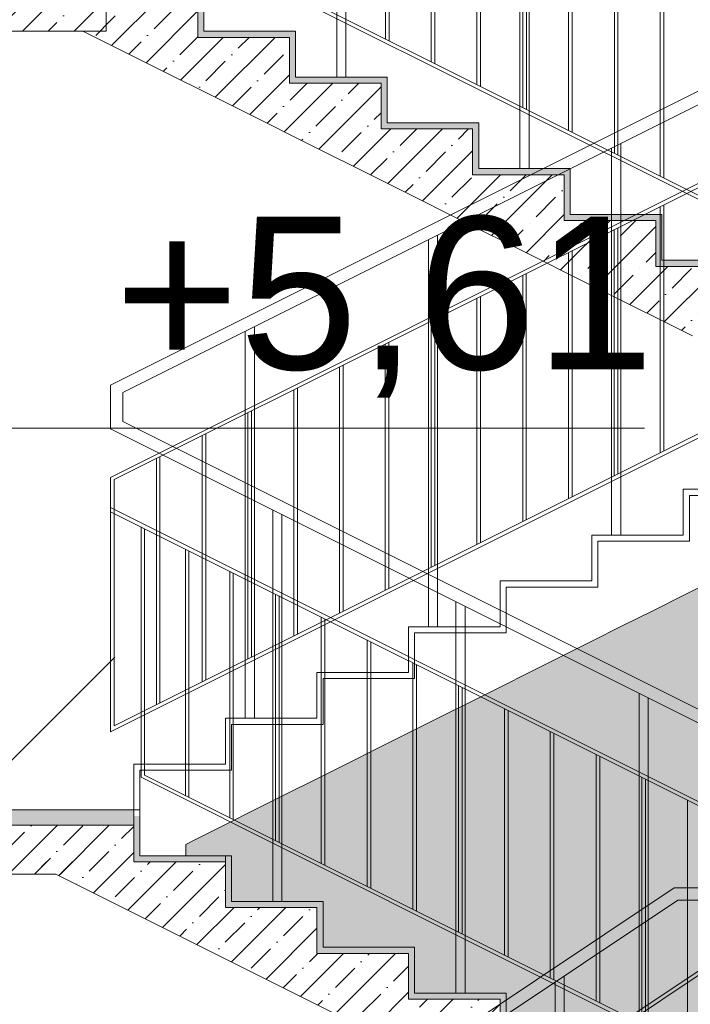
# Model space of a CAD drawing. Header units: millimetres. Extents: x -467606 to 1964440, y -17510 to 201584.
# Tile 42 of 43: x -441569 to -439372, y 4973 to 8197. Entities that reach past the tile are written whole.
import ezdxf

# ---------------------------------------------------------------- set-up
doc = ezdxf.new("R2010")
doc.units = ezdxf.units.MM
doc.header["$MEASUREMENT"] = 0
doc.set_wipeout_variables(frame=1)
doc.linetypes.add('Wipeout_Contour', pattern=[1000, 0, -1000])
for name, color, linetype, lineweight in [('0_Ном._пера__120', 7, 'Continuous', 0), ('АР-вертикальная связь - Лестница.АР_Ном._пера__1', 7, 'Continuous', 0), ('АР-вертикальная связь - Лестница.АР_Ном._пера__101', 252, 'Continuous', 0), ('АР-вертикальная связь - Лестница.АР_Ном._пера__120', 7, 'Continuous', 0), ('АР-вертикальная связь - Лестница.АР_Ном._пера__21', 7, 'Continuous', 5), ('АР-Стены_внутренние_пилоны.АР_Ном._пера__1', 7, 'Continuous', 0), ('АР-Чертеж-Размеры.АР_Ном._пера__1', 7, 'Continuous', 0)]:
    doc.layers.add(name, color=color, linetype=linetype, lineweight=lineweight)
doc.layers.add('АР-вертикальная связь - Лестница.АР', color=7, linetype='Continuous')
doc.layers.add('АР-Чертеж-Размеры.АР', color=7, linetype='Continuous')
doc.layers.add('АР-вертикальная связь - Лестница.АР_Ном._пера__102', color=7, linetype='Continuous', lineweight=5, true_color=0xcccccc)
doc.layers.add('АР-вертикальная связь - Лестница.АР_Ном._пера__180', color=7, linetype='Continuous', lineweight=5, true_color=0xd6cda7)
doc.styles.add('РЎР“Р•РќР•Р\xa0Р\x98Р\xa0_РЎРўР\x98Р›Р¬_1', font='arial.ttf')
pattern_1 = [(45, (0, 0), (-84.852814, 84.852814), []), (45, (-42.43, 42.43), (-84.852814, 84.852814), [90, -30, 0, -30])]

# ---------------------------------------------------------------- blocks, each defined once
blk = doc.blocks.new('Линейный Размер_60_3', base_point=(-441757.4, 5609.5))
at = {"layer": 'АР-Чертеж-Размеры.АР_Ном._пера__1', "color": 7, "linetype": 'Continuous', "lineweight": 0}
for p, q in [((-441757.4, 5609.5), (-441757.4, 6859.5)), ((-441757.4, 6859.5), (-439522.4, 6859.5)), ((-441757.4, 5609.5), (-442257.4, 6109.5)), ((-441257.4, 6109.5), (-441757.4, 5609.5)), ((-441757.4, 5609.5), (-442132.4, 5609.5)), ((-441757.4, 5609.5), (-441382.4, 5609.5))]:
    blk.add_line(p, q, dxfattribs=at)
at = {"layer": 'АР-Чертеж-Размеры.АР_Ном._пера__1', "color": 7, "lineweight": 0, "insert": (-441257.4, 6959.5), "char_height": 500, "attachment_point": 7, "style": 'РЎР“Р•РќР•Р\xa0Р\x98Р\xa0_РЎРўР\x98Р›Р¬_1'}
blk.add_mtext('\\A1;{\\pql;\\fArial|b0|i0|c204|p0;\\W1.000000;+5,61}', dxfattribs=at)

msp = doc.modelspace()

# ---------------------------------------------------------------- hatches: boundary and pattern name
at = {"layer": 'АР-вертикальная связь - Лестница.АР_Ном._пера__101', "linetype": 'Continuous', "lineweight": 0}
h = msp.add_hatch(dxfattribs=at)
h.set_pattern_fill('ЖЕЛЕЗОБЕТОН__PROJECT__0003', color=252, style=0, pattern_type=2)
h.set_pattern_definition(pattern_1)
h.paths.add_polyline_path([(-440984.883, 8289.52), (-441284.883, 8289.52), (-441284.883, 8160), (-441361.253, 8160), (-441164.883, 8061.815), (-441064.883, 8011.815), (-440964.883, 7961.815), (-440864.883, 7911.815), (-440764.883, 7861.815), (-440664.883, 7811.815), (-440564.883, 7761.815), (-440464.883, 7711.815), (-440364.883, 7661.815), (-440264.883, 7611.815), (-440164.883, 7561.815), (-440064.883, 7511.815), (-439964.883, 7461.815), (-439864.883, 7411.815), (-439764.883, 7361.815), (-439664.883, 7311.815), (-439564.883, 7261.815), (-439464.883, 7211.815), (-439364.883, 7161.815), (-439264.883, 7111.815), (-439164.883, 7061.815), (-439064.883, 7011.815), (-438964.883, 6961.815), (-438864.883, 6911.815), (-438764.883, 6861.815), (-438664.883, 6811.815), (-438620.293, 6789.52), (-438564.883, 6789.52), (-438564.883, 6939.52), (-438584.883, 6939.52), (-438584.883, 7089.52), (-438884.883, 7089.52), (-438884.883, 7239.52), (-439184.883, 7239.52), (-439184.883, 7389.52), (-439484.883, 7389.52), (-439484.883, 7539.52), (-439784.883, 7539.52), (-439784.883, 7689.52), (-440084.883, 7689.52), (-440084.883, 7839.52), (-440384.883, 7839.52), (-440384.883, 7989.52), (-440684.883, 7989.52), (-440684.883, 8139.52), (-440984.883, 8139.52)])
h = msp.add_hatch(dxfattribs=at)
h.set_pattern_fill('ЖЕЛЕЗОБЕТОН__PROJECT__0003', color=252, style=0, pattern_type=2)
h.set_pattern_definition(pattern_1)
h.paths.add_polyline_path([(-442844.953, 5559.52), (-442844.953, 5399.52), (-441194.895, 5399.52), (-441194.895, 5559.52)])
h = msp.add_hatch(dxfattribs=at)
h.set_pattern_fill('ЖЕЛЕЗОБЕТОН__PROJECT__0003', color=252, style=0, pattern_type=2)
h.set_pattern_definition(pattern_1)
h.paths.add_polyline_path([(-440894.902, 5439.52), (-441530.312, 5439.52), (-440774.902, 5061.815), (-440674.902, 5011.815), (-440574.902, 4961.815), (-440474.902, 4911.815), (-440374.902, 4861.815), (-440274.902, 4811.815), (-440174.902, 4761.815), (-440074.902, 4711.815), (-439974.902, 4661.815), (-439874.902, 4611.815), (-439774.902, 4561.815), (-439674.902, 4511.815), (-439574.902, 4461.815), (-439474.902, 4411.815), (-439374.902, 4361.815), (-439274.902, 4311.815), (-439174.902, 4261.815), (-439074.902, 4211.815), (-438974.902, 4161.815), (-438874.902, 4111.815), (-438774.902, 4061.815), (-438674.902, 4011.815), (-438574.902, 3961.815), (-438474.902, 3911.815), (-438374.902, 3861.815), (-438274.902, 3811.815), (-438251.272, 3800), (-435985.491, 3800), (-435985.491, 4010.106), (-438194.902, 4010.106), (-438194.902, 4089.52), (-438494.902, 4089.52), (-438494.902, 4239.52), (-438794.902, 4239.52), (-438794.902, 4389.52), (-439094.902, 4389.52), (-439094.902, 4539.52), (-439394.902, 4539.52), (-439394.902, 4689.52), (-439694.902, 4689.52), (-439694.902, 4839.52), (-439994.902, 4839.52), (-439994.902, 4989.52), (-440294.902, 4989.52), (-440294.902, 5139.52), (-440594.902, 5139.52), (-440594.902, 5289.52), (-440894.902, 5289.52)])
at = {"layer": 'АР-вертикальная связь - Лестница.АР_Ном._пера__102', "linetype": 'Continuous', "lineweight": 0, "true_color": 0x333333}
msp.add_hatch(color=250, dxfattribs=at).paths.add_polyline_path([(-438500.292, 6759.52), (-441024.902, 5496.815), (-441024.902, 5459.52), (-440874.902, 5459.52), (-440874.902, 5309.52), (-440574.835, 5309.52), (-440574.902, 5159.52), (-440274.902, 5159.998), (-440274.902, 5009.998), (-439974.902, 5009.998), (-439974.902, 4859.998), (-439674.902, 4859.998), (-439674.902, 4709.998), (-439374.902, 4709.997), (-439374.902, 4559.998), (-439074.902, 4559.998), (-439074.902, 4409.998), (-438774.902, 4409.998), (-438774.902, 4259.998), (-438474.902, 4259.998), (-438474.902, 4109.998), (-438174.902, 4109.998), (-438174.902, 3959.52), (-437094.965, 3959.52), (-437094.965, 4109.998), (-437094.965, 6759.52)])
at = {"layer": 'АР-вертикальная связь - Лестница.АР_Ном._пера__180', "linetype": 'Continuous', "lineweight": 0, "true_color": 0x353329}
for points in [[(-440964.883, 8289.52), (-440984.883, 8289.52), (-440984.883, 8159.52), (-440964.883, 8159.52)], [(-440664.883, 8139.52), (-440664.883, 8159.52), (-440984.883, 8159.52), (-440984.883, 8139.52)], [(-440664.883, 8139.52), (-440684.883, 8139.52), (-440684.883, 8009.52), (-440664.883, 8009.52)], [(-440364.883, 7989.52), (-440364.883, 8009.52), (-440684.883, 8009.52), (-440684.883, 7989.52)], [(-440364.883, 7989.52), (-440384.883, 7989.52), (-440384.883, 7859.52), (-440364.883, 7859.52)], [(-440064.883, 7839.52), (-440064.883, 7859.52), (-440384.883, 7859.52), (-440384.883, 7839.52)], [(-440064.883, 7839.52), (-440084.883, 7839.52), (-440084.883, 7709.52), (-440064.883, 7709.52)], [(-439764.883, 7689.52), (-439764.883, 7709.52), (-440084.883, 7709.52), (-440084.883, 7689.52)], [(-439764.883, 7689.52), (-439784.883, 7689.52), (-439784.883, 7559.52), (-439764.883, 7559.52)], [(-439464.883, 7539.52), (-439464.883, 7559.52), (-439784.883, 7559.52), (-439784.883, 7539.52)], [(-439464.883, 7539.52), (-439484.883, 7539.52), (-439484.883, 7409.52), (-439464.883, 7409.52)], [(-439164.883, 7389.52), (-439164.883, 7409.52), (-439484.883, 7409.52), (-439484.883, 7389.52)], [(-441174.902, 5589.52), (-441194.902, 5589.52), (-441194.902, 5459.52), (-441174.902, 5459.52)], [(-440874.902, 5439.52), (-440874.902, 5459.52), (-441194.902, 5459.52), (-441194.902, 5439.52)], [(-440874.902, 5459.52), (-440894.902, 5459.52), (-440894.902, 5309.52), (-440874.902, 5309.52)], [(-440874.902, 5439.52), (-440894.902, 5439.52), (-440894.902, 5309.52), (-440874.902, 5309.52)], [(-440574.902, 5289.52), (-440574.902, 5309.52), (-440894.902, 5309.52), (-440894.902, 5289.52)], [(-440574.902, 5289.52), (-440594.902, 5289.52), (-440594.902, 5159.52), (-440574.902, 5159.52)], [(-440274.902, 5139.52), (-440274.902, 5159.52), (-440594.902, 5159.52), (-440594.902, 5139.52)], [(-440274.902, 5139.52), (-440294.902, 5139.52), (-440294.902, 5009.52), (-440274.902, 5009.52)], [(-439974.902, 4989.52), (-439974.902, 5009.52), (-440294.902, 5009.52), (-440294.902, 4989.52)], [(-439974.902, 4989.52), (-439994.902, 4989.52), (-439994.902, 4859.52), (-439974.902, 4859.52)]]:
    msp.add_hatch(color=250, dxfattribs=at).paths.add_polyline_path(points)
at = {"layer": 'АР-Стены_внутренние_пилоны.АР_Ном._пера__1', "linetype": 'Continuous', "lineweight": 0}
h = msp.add_hatch(dxfattribs=at)
h.set_pattern_fill('ЖЕЛЕЗОБЕТОН__PROJECT__0003', style=0, pattern_type=2)
h.set_pattern_definition(pattern_1)
h.paths.add_polyline_path([(-449755.323, 8360), (-449755.323, 8160), (-441284.883, 8160), (-441284.883, 8360)])

# ---------------------------------------------------------------- linework, layer by layer
at = {"layer": '0_Ном._пера__120', "color": 7, "linetype": 'Continuous', "lineweight": 0}
for p, q in [((-438576.733, 7237.52), (-441258.883, 8578.595)), ((-438576.733, 7224.104), (-441270.733, 8571.104)), ((-441270.883, 7000.881), (-438609.529, 8331.558)), ((-441230.883, 6976.16), (-438564.883, 8309.16)), ((-441270.883, 6698.52), (-438576.733, 8045.595)), ((-441259.034, 6691.029), (-438576.733, 8032.179)), ((-441270.883, 7000.881), (-441270.883, 6857.226)), ((-441230.883, 6976.16), (-441230.883, 6881.947)), ((-441155.55, 4200), (-439424.616, 5353.956)), ((-438264.344, 5353.956), (-439424.616, 5353.956)), ((-441121.323, 4174.744), (-439412.505, 5313.956)), ((-438174.902, 5313.956), (-439412.505, 5313.956)), ((-441155.55, 3875.5), (-439342.866, 5083.956)), ((-441143.7, 3868.978), (-439339.205, 5071.975))]:
    msp.add_line(p, q, dxfattribs=at)
for points in [[(-440529.733, 9291.659), (-440529.733, 8009.52)], [(-440499.733, 9276.659), (-440499.733, 8009.52)], [(-439929.735, 8991.66), (-439929.735, 7709.52)], [(-439899.735, 8976.66), (-439899.735, 7709.52)], [(-440370.582, 8134.445), (-440370.582, 8941.029)], [(-440358.733, 8128.52), (-440358.733, 8935.104)], [(-440220.582, 8059.445), (-440220.582, 8866.029)], [(-440208.733, 8053.52), (-440208.733, 8860.104)], [(-440070.582, 7984.445), (-440070.582, 8791.029)], [(-440058.733, 7978.52), (-440058.733, 8785.104)], [(-439920.733, 7909.52), (-439920.733, 8716.101)], [(-439908.883, 7903.595), (-439908.883, 8710.179)], [(-439770.582, 7834.445), (-439770.582, 8641.029)], [(-439758.733, 7828.52), (-439758.733, 8635.104)], [(-439620.582, 7759.445), (-439620.582, 8566.029)], [(-439608.733, 7753.52), (-439608.733, 8560.104)], [(-439470.582, 7684.445), (-439470.582, 8491.029)], [(-439458.733, 7678.52), (-439458.733, 8485.104)], [(-439470.883, 6778.52), (-439470.883, 7585.104)], [(-439459.034, 6784.445), (-439459.034, 7591.029)], [(-439608.883, 6709.52), (-439608.883, 7516.101)], [(-439620.733, 6703.595), (-439620.733, 7510.179)], [(-439770.883, 6628.52), (-439770.883, 7435.104)], [(-439759.034, 6634.445), (-439759.034, 7441.029)], [(-439920.883, 6553.52), (-439920.883, 7360.104)], [(-439909.034, 6559.445), (-439909.034, 7366.029)], [(-440059.034, 6484.445), (-440059.034, 7291.029)], [(-440070.883, 6478.52), (-440070.883, 7285.104)], [(-440220.733, 6403.595), (-440220.733, 7210.179)], [(-440208.883, 6409.52), (-440208.883, 7216.101)], [(-440370.883, 6328.52), (-440370.883, 7135.104)], [(-440359.034, 6334.445), (-440359.034, 7141.029)], [(-440509.034, 6259.445), (-440509.034, 7066.029)], [(-440520.883, 6253.52), (-440520.883, 7060.104)], [(-440670.883, 6178.52), (-440670.883, 6985.104)], [(-440659.034, 6184.445), (-440659.034, 6991.029)], [(-440820.733, 6103.595), (-440820.733, 6910.179)], [(-440808.883, 6109.52), (-440808.883, 6916.101)], [(-440959.034, 6034.445), (-440959.034, 6841.029)], [(-440970.883, 6028.52), (-440970.883, 6835.104)], [(-441120.883, 5953.52), (-441120.883, 6760.104)], [(-441109.034, 5959.445), (-441109.034, 6766.029)], [(-441270.883, 5865.104), (-441270.883, 6698.52)], [(-441259.034, 5884.445), (-441259.034, 6691.029)], [(-440130.751, 5209.52), (-440130.751, 6016.101)], [(-440118.902, 5203.595), (-440118.902, 6010.179)], [(-439539.753, 5991.66), (-439539.753, 4709.52)], [(-439509.753, 5976.66), (-439509.753, 4709.52)], [(-439980.601, 5134.445), (-439980.601, 5941.029)], [(-439968.751, 5128.52), (-439968.751, 5935.104)], [(-439830.601, 5059.445), (-439830.601, 5866.029)], [(-439818.751, 5053.52), (-439818.751, 5860.104)], [(-439680.601, 4984.445), (-439680.601, 5791.029)], [(-439668.751, 4978.52), (-439668.751, 5785.104)], [(-439530.751, 4909.52), (-439530.751, 5716.101)], [(-439518.902, 4903.595), (-439518.902, 5710.179)], [(-439380.601, 4834.445), (-439380.601, 5641.029)], [(-439784.55, 5065.926), (-439784.55, 3800)], [(-439814.55, 5045.926), (-439814.55, 3800)]]:
    msp.add_lwpolyline(points, dxfattribs=at)
at = {"layer": 'АР-вертикальная связь - Лестница.АР_Ном._пера__1', "color": 7, "linetype": 'Continuous', "lineweight": 0}
for p, q in [((-439294.902, 6361.815), (-439394.902, 6311.815)), ((-439394.902, 6311.815), (-439494.902, 6261.815)), ((-439494.902, 6261.815), (-439594.902, 6211.815)), ((-439594.902, 6211.815), (-439694.902, 6161.815)), ((-439694.902, 6161.815), (-439794.902, 6111.815)), ((-439794.902, 6111.815), (-439894.902, 6061.815)), ((-439894.902, 6061.815), (-439994.902, 6011.815)), ((-439994.902, 6011.815), (-440094.902, 5961.815)), ((-440094.902, 5961.815), (-440194.902, 5911.815)), ((-440194.902, 5911.815), (-440294.902, 5861.815)), ((-440294.902, 5861.815), (-440394.902, 5811.815)), ((-440394.902, 5811.815), (-440494.902, 5761.815)), ((-440494.902, 5761.815), (-440594.902, 5711.815)), ((-440594.902, 5711.815), (-440694.902, 5661.815)), ((-440694.902, 5661.815), (-440794.902, 5611.815)), ((-440794.902, 5611.815), (-440894.902, 5561.815)), ((-440894.902, 5561.815), (-440994.902, 5511.815)), ((-440994.902, 5511.815), (-441024.902, 5496.815)), ((-441024.902, 5459.52), (-441024.902, 5496.815)), ((-441450.312, 5399.52), (-442844.953, 5399.52))]:
    msp.add_line(p, q, dxfattribs=at)
at = {"layer": 'АР-вертикальная связь - Лестница.АР_Ном._пера__120', "color": 7, "linetype": 'Continuous', "lineweight": 0}
for p, q in [((-440964.883, 8289.52), (-440964.883, 8159.52)), ((-440664.883, 8159.52), (-440964.883, 8159.52)), ((-440664.883, 8159.52), (-440664.883, 8139.52)), ((-440664.883, 8139.52), (-440664.883, 8009.52)), ((-440364.883, 8009.52), (-440664.883, 8009.52)), ((-440364.883, 8009.52), (-440364.883, 7989.52)), ((-440364.883, 7989.52), (-440364.883, 7859.52)), ((-440064.883, 7859.52), (-440364.883, 7859.52)), ((-440064.883, 7859.52), (-440064.883, 7839.52)), ((-440064.883, 7839.52), (-440064.883, 7709.52)), ((-439764.883, 7709.52), (-440064.883, 7709.52)), ((-439764.883, 7709.52), (-439764.883, 7689.52)), ((-439764.883, 7689.52), (-439764.883, 7559.52)), ((-439464.883, 7559.52), (-439764.883, 7559.52)), ((-439464.883, 7559.52), (-439464.883, 7539.52)), ((-439464.883, 7539.52), (-439464.883, 7409.52)), ((-439164.883, 7409.52), (-439464.883, 7409.52)), ((-441174.902, 5589.52), (-441174.902, 5459.52)), ((-440874.902, 5459.52), (-441174.902, 5459.52)), ((-440894.902, 5459.52), (-440894.902, 5359.52)), ((-440874.902, 5459.52), (-440894.902, 5459.52)), ((-440874.902, 5459.52), (-440874.902, 5309.52)), ((-440874.902, 5459.52), (-440874.902, 5439.52)), ((-440874.902, 5439.52), (-440874.902, 5309.52)), ((-440574.902, 5309.52), (-440874.902, 5309.52)), ((-440574.902, 5309.52), (-440574.902, 5289.52)), ((-440574.902, 5289.52), (-440574.902, 5159.52)), ((-440274.902, 5159.52), (-440574.902, 5159.52)), ((-440274.902, 5159.52), (-440274.902, 5139.52)), ((-440274.902, 5139.52), (-440274.902, 5009.52)), ((-439974.902, 5009.52), (-440274.902, 5009.52)), ((-439974.902, 5009.52), (-439974.902, 4989.52)), ((-439974.902, 4989.52), (-439974.902, 4859.52))]:
    msp.add_line(p, q, dxfattribs=at)
at = {"layer": 'АР-вертикальная связь - Лестница.АР_Ном._пера__21', "color": 7, "linetype": 'Continuous', "lineweight": 5}
for p, q in [((-440684.883, 8139.52), (-440984.883, 8139.52)), ((-440384.883, 7989.52), (-440684.883, 7989.52)), ((-440084.883, 7839.52), (-440384.883, 7839.52)), ((-439784.883, 7689.52), (-440084.883, 7689.52)), ((-439484.883, 7539.52), (-439784.883, 7539.52)), ((-439184.883, 7389.52), (-439484.883, 7389.52)), ((-440894.902, 5439.52), (-441194.902, 5439.52)), ((-440594.902, 5289.52), (-440894.902, 5289.52)), ((-440294.902, 5139.52), (-440594.902, 5139.52)), ((-439994.902, 4989.52), (-440294.902, 4989.52))]:
    msp.add_line(p, q, dxfattribs=at)
at = {"layer": 'АР-вертикальная связь - Лестница.АР_Ном._пера__21', "color": 7, "linetype": 'Continuous', "lineweight": 5, "flags": 128}
for points in [[(-440984.883, 8289.52), (-440984.883, 8159.52), (-440984.883, 8139.52)], [(-441361.253, 8160), (-441164.883, 8061.815), (-441064.883, 8011.815), (-440964.883, 7961.815), (-440864.883, 7911.815), (-440764.883, 7861.815), (-440664.883, 7811.815), (-440564.883, 7761.815), (-440464.883, 7711.815), (-440364.883, 7661.815), (-440264.883, 7611.815), (-440164.883, 7561.815), (-440064.883, 7511.815), (-439964.883, 7461.815), (-439864.883, 7411.815), (-439764.883, 7361.815), (-439664.883, 7311.815), (-439564.883, 7261.815), (-439464.883, 7211.815), (-439364.883, 7161.815)], [(-440684.883, 8139.52), (-440684.883, 8009.52), (-440684.883, 7989.52)], [(-440384.883, 7989.52), (-440384.883, 7859.52), (-440384.883, 7839.52)], [(-440084.883, 7839.52), (-440084.883, 7709.52), (-440084.883, 7689.52)], [(-439784.883, 7689.52), (-439784.883, 7559.52), (-439784.883, 7539.52)], [(-439484.883, 7539.52), (-439484.883, 7409.52), (-439484.883, 7389.52)], [(-441194.895, 5559.52), (-443014.953, 5559.52)], [(-441194.895, 5559.52), (-441194.902, 5459.52), (-441194.902, 5439.52)], [(-440894.902, 5439.52), (-440894.902, 5309.52), (-440894.902, 5289.52)], [(-442844.953, 5399.52), (-441450.312, 5399.52), (-440774.902, 5061.815), (-440674.902, 5011.815), (-440574.902, 4961.815), (-440474.902, 4911.815), (-440374.902, 4861.815), (-440274.902, 4811.815), (-440174.902, 4761.815), (-440074.902, 4711.815), (-439974.902, 4661.815), (-439874.902, 4611.815), (-439774.902, 4561.815), (-439674.902, 4511.815), (-439574.902, 4461.815), (-439474.902, 4411.815), (-439374.902, 4361.815), (-439274.902, 4311.815)], [(-440894.902, 5359.52), (-440894.902, 5309.52), (-440894.902, 5289.52)], [(-440594.902, 5289.52), (-440594.902, 5159.52), (-440594.902, 5139.52)], [(-440294.902, 5139.52), (-440294.902, 5009.52), (-440294.902, 4989.52)], [(-439994.902, 4989.52), (-439994.902, 4859.52), (-439994.902, 4839.52)]]:
    msp.add_lwpolyline(points, dxfattribs=at)
at = {"layer": 'АР-Стены_внутренние_пилоны.АР_Ном._пера__1', "color": 7, "linetype": 'Continuous', "lineweight": 0, "flags": 128}
msp.add_lwpolyline([(-449755.323, 8360), (-449755.323, 8160), (-441284.883, 8160), (-441284.883, 8360)], close=True, dxfattribs=at)

# ---------------------------------------------------------------- wipeouts: each hides what was drawn before it
at = {"color": 254, "linetype": 'Wipeout_Contour', "lineweight": 0, "ltscale": 1764885.590834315}
msp.add_wipeout([(-441194.902, 5739.52), (-441194.902, 5609.52), (-441174.902, 5609.52), (-441174.902, 5739.52)], dxfattribs=at).dxf.layer = 'АР-вертикальная связь - Лестница.АР'

# ---------------------------------------------------------------- next in the draw order: hatches: boundary and pattern name
at = {"layer": 'АР-вертикальная связь - Лестница.АР_Ном._пера__180', "linetype": 'Continuous', "lineweight": 0, "true_color": 0x353329}
msp.add_hatch(color=250, dxfattribs=at).paths.add_polyline_path([(-441194.895, 5609.52), (-443014.953, 5609.52), (-443014.953, 5559.52), (-441194.895, 5559.52)])

# ---------------------------------------------------------------- next in the draw order: linework, layer by layer
at = {"layer": '0_Ном._пера__120', "color": 7, "linetype": 'Continuous', "lineweight": 0}
msp.add_line((-438318.902, 4290.179), (-441171.208, 5716.332), dxfattribs=at)
at = {"layer": 'АР-вертикальная связь - Лестница.АР_Ном._пера__1', "color": 7, "linetype": 'Continuous', "lineweight": 0, "flags": 128}
msp.add_lwpolyline([(-441194.895, 5609.52), (-443014.953, 5609.52), (-443014.953, 5559.52), (-441194.895, 5559.52)], close=True, dxfattribs=at)
at = {"layer": 'АР-вертикальная связь - Лестница.АР_Ном._пера__120', "color": 7, "linetype": 'Continuous', "lineweight": 0}
for q in [(-441474.902, 5609.52), (-441194.898, 5609.52), (-441174.902, 5589.52)]:
    msp.add_line((-441174.902, 5609.52), q, dxfattribs=at)

# ---------------------------------------------------------------- next in the draw order: wipeouts: each hides what was drawn before it
at = {"color": 254, "linetype": 'Wipeout_Contour', "lineweight": 0, "ltscale": 1764289.506914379}
msp.add_wipeout([(-441194.902, 5739.52), (-440874.902, 5739.52), (-440874.902, 5759.52), (-441194.902, 5759.52)], dxfattribs=at).dxf.layer = 'АР-вертикальная связь - Лестница.АР'

# ---------------------------------------------------------------- next in the draw order: linework, layer by layer
at = {"layer": '0_Ном._пера__120', "color": 7, "linetype": 'Continuous', "lineweight": 0}
msp.add_line((-438330.751, 4309.52), (-441159.358, 5723.824), dxfattribs=at)
for points in [[(-441171.208, 5716.332), (-441171.208, 6536.332)], [(-441159.358, 5723.824), (-441159.358, 6530.407)], [(-441025.98, 5657.134), (-441025.98, 6463.718)], [(-441014.13, 5651.21), (-441014.13, 6457.793)]]:
    msp.add_lwpolyline(points, dxfattribs=at)
at = {"layer": 'АР-вертикальная связь - Лестница.АР_Ном._пера__1', "color": 7, "linetype": 'Continuous', "lineweight": 0}
for q in [(-440874.902, 5739.52), (-441174.902, 5609.52)]:
    msp.add_line((-441174.902, 5739.52), q, dxfattribs=at)
at = {"layer": 'АР-вертикальная связь - Лестница.АР_Ном._пера__120', "color": 7, "linetype": 'Continuous', "lineweight": 0}
for p, q in [((-441194.902, 5739.52), (-441194.902, 5759.52)), ((-441194.898, 5609.52), (-441194.902, 5739.52)), ((-441174.902, 5739.52), (-440874.902, 5739.52))]:
    msp.add_line(p, q, dxfattribs=at)

# ---------------------------------------------------------------- next in the draw order: wipeouts: each hides what was drawn before it
at = {"color": 254, "linetype": 'Wipeout_Contour', "lineweight": 0, "ltscale": 1763693.514014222}
msp.add_wipeout([(-440894.902, 5889.52), (-440894.902, 5759.52), (-440874.902, 5759.52), (-440874.902, 5889.52)], dxfattribs=at).dxf.layer = 'АР-вертикальная связь - Лестница.АР'

# ---------------------------------------------------------------- next in the draw order: linework, layer by layer
at = {"layer": 'АР-вертикальная связь - Лестница.АР_Ном._пера__120', "color": 7, "linetype": 'Continuous', "lineweight": 0}
msp.add_line((-441194.902, 5759.52), (-440894.902, 5759.52), dxfattribs=at)

# ---------------------------------------------------------------- next in the draw order: wipeouts: each hides what was drawn before it
at = {"color": 254, "linetype": 'Wipeout_Contour', "lineweight": 0, "ltscale": 1763097.537530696}
msp.add_wipeout([(-440894.902, 5889.52), (-440574.902, 5889.52), (-440574.902, 5909.52), (-440894.902, 5909.52)], dxfattribs=at).dxf.layer = 'АР-вертикальная связь - Лестница.АР'

# ---------------------------------------------------------------- next in the draw order: linework, layer by layer
at = {"layer": '0_Ном._пера__120', "color": 7, "linetype": 'Continuous', "lineweight": 0}
for points in [[(-440799.885, 7191.658), (-440799.885, 5909.52)], [(-440829.885, 7176.658), (-440829.885, 5909.52)], [(-440739.751, 6591.659), (-440739.751, 5309.52)], [(-440709.751, 6576.659), (-440709.751, 5309.52)], [(-440880.751, 5584.52), (-440880.751, 6391.104)], [(-440868.902, 5578.595), (-440868.902, 6385.179)], [(-440730.751, 5509.52), (-440730.751, 6316.101)], [(-440718.902, 5503.595), (-440718.902, 6310.179)]]:
    msp.add_lwpolyline(points, dxfattribs=at)
at = {"layer": 'АР-вертикальная связь - Лестница.АР_Ном._пера__1', "color": 7, "linetype": 'Continuous', "lineweight": 0}
for q in [(-440574.902, 5889.52), (-440874.902, 5739.52)]:
    msp.add_line((-440874.902, 5889.52), q, dxfattribs=at)
at = {"layer": 'АР-вертикальная связь - Лестница.АР_Ном._пера__120', "color": 7, "linetype": 'Continuous', "lineweight": 0}
for p, q in [((-440894.902, 5889.52), (-440894.902, 5909.52)), ((-440894.902, 5759.52), (-440894.902, 5889.52))]:
    msp.add_line(p, q, dxfattribs=at)

# ---------------------------------------------------------------- next in the draw order: wipeouts: each hides what was drawn before it
at = {"color": 254, "linetype": 'Wipeout_Contour', "lineweight": 0, "ltscale": 1762501.652202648}
msp.add_wipeout([(-440594.902, 6039.52), (-440594.902, 5909.52), (-440574.902, 5909.52), (-440574.902, 6039.52)], dxfattribs=at).dxf.layer = 'АР-вертикальная связь - Лестница.АР'

# ---------------------------------------------------------------- next in the draw order: linework, layer by layer
at = {"layer": 'АР-вертикальная связь - Лестница.АР_Ном._пера__120', "color": 7, "linetype": 'Continuous', "lineweight": 0}
msp.add_line((-440894.902, 5909.52), (-440594.902, 5909.52), dxfattribs=at)

# ---------------------------------------------------------------- next in the draw order: wipeouts: each hides what was drawn before it
at = {"color": 254, "linetype": 'Wipeout_Contour', "lineweight": 0, "ltscale": 1761905.783377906}
msp.add_wipeout([(-440594.902, 6039.52), (-440274.902, 6039.52), (-440274.902, 6059.52), (-440594.902, 6059.52)], dxfattribs=at).dxf.layer = 'АР-вертикальная связь - Лестница.АР'

# ---------------------------------------------------------------- next in the draw order: linework, layer by layer
at = {"layer": '0_Ном._пера__120', "color": 7, "linetype": 'Continuous', "lineweight": 0}
for points in [[(-440580.601, 5434.445), (-440580.601, 6241.029)], [(-440568.751, 5428.52), (-440568.751, 6235.104)], [(-440430.601, 5359.445), (-440430.601, 6166.029)], [(-440418.751, 5353.52), (-440418.751, 6160.104)]]:
    msp.add_lwpolyline(points, dxfattribs=at)
at = {"layer": 'АР-вертикальная связь - Лестница.АР_Ном._пера__1', "color": 7, "linetype": 'Continuous', "lineweight": 0}
for q in [(-440274.902, 6039.52), (-440574.902, 5889.52)]:
    msp.add_line((-440574.902, 6039.52), q, dxfattribs=at)
at = {"layer": 'АР-вертикальная связь - Лестница.АР_Ном._пера__120', "color": 7, "linetype": 'Continuous', "lineweight": 0}
for p, q in [((-440594.902, 6039.52), (-440594.902, 6059.52)), ((-440594.902, 5909.52), (-440594.902, 6039.52)), ((-440574.902, 6039.52), (-440274.902, 6039.52))]:
    msp.add_line(p, q, dxfattribs=at)

# ---------------------------------------------------------------- next in the draw order: wipeouts: each hides what was drawn before it
at = {"color": 254, "linetype": 'Wipeout_Contour', "lineweight": 0, "ltscale": 1761310.005864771}
msp.add_wipeout([(-440294.902, 6059.52), (-440274.902, 6059.52), (-440274.902, 6189.52), (-440294.902, 6189.52)], dxfattribs=at).dxf.layer = 'АР-вертикальная связь - Лестница.АР'

# ---------------------------------------------------------------- next in the draw order: linework, layer by layer
at = {"layer": '0_Ном._пера__120', "color": 7, "linetype": 'Continuous', "lineweight": 0}
for points in [[(-440280.601, 5284.445), (-440280.601, 6091.029)], [(-440268.751, 5278.52), (-440268.751, 6085.104)]]:
    msp.add_lwpolyline(points, dxfattribs=at)
at = {"layer": 'АР-вертикальная связь - Лестница.АР_Ном._пера__120', "color": 7, "linetype": 'Continuous', "lineweight": 0}
msp.add_line((-440594.902, 6059.52), (-440294.902, 6059.52), dxfattribs=at)

# ---------------------------------------------------------------- next in the draw order: wipeouts: each hides what was drawn before it
at = {"color": 254, "linetype": 'Wipeout_Contour', "lineweight": 0, "ltscale": 1760714.244886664}
msp.add_wipeout([(-440294.902, 6209.52), (-440294.902, 6189.52), (-439974.902, 6189.52), (-439974.902, 6209.52)], dxfattribs=at).dxf.layer = 'АР-вертикальная связь - Лестница.АР'

# ---------------------------------------------------------------- next in the draw order: linework, layer by layer
at = {"layer": '0_Ном._пера__120', "color": 7, "linetype": 'Continuous', "lineweight": 0}
for points in [[(-440199.881, 7491.66), (-440199.881, 6209.52)], [(-440229.881, 7476.66), (-440229.881, 6209.52)], [(-440139.751, 6291.659), (-440139.751, 5009.52)], [(-440109.751, 6276.659), (-440109.751, 5009.52)]]:
    msp.add_lwpolyline(points, dxfattribs=at)
at = {"layer": 'АР-вертикальная связь - Лестница.АР_Ном._пера__1', "color": 7, "linetype": 'Continuous', "lineweight": 0}
for q in [(-439974.902, 6189.52), (-440274.902, 6039.52)]:
    msp.add_line((-440274.902, 6189.52), q, dxfattribs=at)
at = {"layer": 'АР-вертикальная связь - Лестница.АР_Ном._пера__120', "color": 7, "linetype": 'Continuous', "lineweight": 0}
for p, q in [((-440294.902, 6189.52), (-440294.902, 6209.52)), ((-440294.902, 6059.52), (-440294.902, 6189.52)), ((-440274.902, 6189.52), (-439974.902, 6189.52))]:
    msp.add_line(p, q, dxfattribs=at)

# ---------------------------------------------------------------- next in the draw order: wipeouts: each hides what was drawn before it
at = {"color": 254, "linetype": 'Wipeout_Contour', "lineweight": 0, "ltscale": 1760118.57535209}
msp.add_wipeout([(-439994.902, 6339.52), (-439994.902, 6209.52), (-439974.902, 6209.52), (-439974.902, 6339.52)], dxfattribs=at).dxf.layer = 'АР-вертикальная связь - Лестница.АР'

# ---------------------------------------------------------------- next in the draw order: linework, layer by layer
at = {"layer": 'АР-вертикальная связь - Лестница.АР_Ном._пера__120', "color": 7, "linetype": 'Continuous', "lineweight": 0}
msp.add_line((-440294.902, 6209.52), (-439994.902, 6209.52), dxfattribs=at)

# ---------------------------------------------------------------- next in the draw order: wipeouts: each hides what was drawn before it
at = {"color": 254, "linetype": 'Wipeout_Contour', "lineweight": 0, "ltscale": 1759522.922497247}
msp.add_wipeout([(-439994.902, 6359.52), (-439994.902, 6339.52), (-439674.902, 6339.52), (-439674.902, 6359.52)], dxfattribs=at).dxf.layer = 'АР-вертикальная связь - Лестница.АР'

# ---------------------------------------------------------------- next in the draw order: linework, layer by layer
at = {"layer": 'АР-вертикальная связь - Лестница.АР_Ном._пера__1', "color": 7, "linetype": 'Continuous', "lineweight": 0}
for q in [(-439674.902, 6339.52), (-439974.902, 6189.52)]:
    msp.add_line((-439974.902, 6339.52), q, dxfattribs=at)
at = {"layer": 'АР-вертикальная связь - Лестница.АР_Ном._пера__120', "color": 7, "linetype": 'Continuous', "lineweight": 0}
for p, q in [((-439994.902, 6339.52), (-439994.902, 6359.52)), ((-439994.902, 6209.52), (-439994.902, 6339.52)), ((-439974.902, 6339.52), (-439674.902, 6339.52))]:
    msp.add_line(p, q, dxfattribs=at)

# ---------------------------------------------------------------- next in the draw order: wipeouts: each hides what was drawn before it
at = {"color": 254, "linetype": 'Wipeout_Contour', "lineweight": 0, "ltscale": 1758927.361218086}
msp.add_wipeout([(-439694.902, 6359.52), (-439674.902, 6359.52), (-439674.902, 6489.52), (-439694.902, 6489.52)], dxfattribs=at).dxf.layer = 'АР-вертикальная связь - Лестница.АР'

# ---------------------------------------------------------------- next in the draw order: linework, layer by layer
at = {"layer": 'АР-вертикальная связь - Лестница.АР_Ном._пера__120', "color": 7, "linetype": 'Continuous', "lineweight": 0}
msp.add_line((-439994.902, 6359.52), (-439694.902, 6359.52), dxfattribs=at)

# ---------------------------------------------------------------- next in the draw order: wipeouts: each hides what was drawn before it
at = {"color": 254, "linetype": 'Wipeout_Contour', "lineweight": 0, "ltscale": 1758331.816648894}
msp.add_wipeout([(-439694.902, 6489.52), (-439374.902, 6489.52), (-439374.902, 6509.52), (-439694.902, 6509.52)], dxfattribs=at).dxf.layer = 'АР-вертикальная связь - Лестница.АР'

# ---------------------------------------------------------------- next in the draw order: linework, layer by layer
at = {"layer": '0_Ном._пера__120', "color": 7, "linetype": 'Continuous', "lineweight": 0}
for points in [[(-439629.883, 7776.659), (-439629.883, 6509.52)], [(-439599.883, 7791.659), (-439599.883, 6509.52)]]:
    msp.add_lwpolyline(points, dxfattribs=at)
at = {"layer": 'АР-вертикальная связь - Лестница.АР_Ном._пера__1', "color": 7, "linetype": 'Continuous', "lineweight": 0}
for q in [(-439374.902, 6489.52), (-439674.902, 6339.52)]:
    msp.add_line((-439674.902, 6489.52), q, dxfattribs=at)
at = {"layer": 'АР-вертикальная связь - Лестница.АР_Ном._пера__120', "color": 7, "linetype": 'Continuous', "lineweight": 0}
for p, q in [((-439694.902, 6489.52), (-439694.902, 6509.52)), ((-439694.902, 6359.52), (-439694.902, 6489.52))]:
    msp.add_line(p, q, dxfattribs=at)

# ---------------------------------------------------------------- next in the draw order: block references
at = {"layer": 'АР-Чертеж-Размеры.АР', "color": 7, "linetype": 'Continuous', "lineweight": 0}
msp.add_blockref('Линейный Размер_60_3', (-441757.403, 5609.52), dxfattribs=at)

# ---------------------------------------------------------------- next in the draw order: wipeouts: each hides what was drawn before it
at = {"color": 254, "linetype": 'Wipeout_Contour', "lineweight": 0, "ltscale": 1757736.363787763}
msp.add_wipeout([(-439394.902, 6639.52), (-439394.902, 6509.52), (-439374.902, 6509.52), (-439374.902, 6639.52)], dxfattribs=at).dxf.layer = 'АР-вертикальная связь - Лестница.АР'

# ---------------------------------------------------------------- next in the draw order: linework, layer by layer
at = {"layer": '0_Ном._пера__120', "color": 7, "linetype": 'Continuous', "lineweight": 0}
for p, q in [((-438318.902, 5123.595), (-441270.883, 6599.586)), ((-438330.751, 5116.104), (-441270.883, 6586.17))]:
    msp.add_line(p, q, dxfattribs=at)
at = {"layer": 'АР-вертикальная связь - Лестница.АР_Ном._пера__120', "color": 7, "linetype": 'Continuous', "lineweight": 0}
msp.add_line((-439694.902, 6509.52), (-439394.902, 6509.52), dxfattribs=at)

# ---------------------------------------------------------------- next in the draw order: wipeouts: each hides what was drawn before it
at = {"color": 254, "linetype": 'Wipeout_Contour', "lineweight": 0, "ltscale": 1757140.927779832}
msp.add_wipeout([(-439394.902, 6639.52), (-439074.902, 6639.52), (-439074.902, 6659.52), (-439394.902, 6659.52)], dxfattribs=at).dxf.layer = 'АР-вертикальная связь - Лестница.АР'

# ---------------------------------------------------------------- next in the draw order: linework, layer by layer
at = {"layer": '0_Ном._пера__120', "color": 7, "linetype": 'Continuous', "lineweight": 0}
for p, q in [((-441258.883, 5884.52), (-438576.733, 7225.595)), ((-441270.883, 5865.104), (-438564.883, 7218.104)), ((-438174.902, 5353.956), (-441230.883, 6881.947)), ((-438264.344, 5353.956), (-441270.883, 6857.226))]:
    msp.add_line(p, q, dxfattribs=at)
at = {"layer": 'АР-вертикальная связь - Лестница.АР_Ном._пера__1', "color": 7, "linetype": 'Continuous', "lineweight": 0}
for q in [(-439074.902, 6639.52), (-439374.902, 6489.52)]:
    msp.add_line((-439374.902, 6639.52), q, dxfattribs=at)
at = {"layer": 'АР-вертикальная связь - Лестница.АР_Ном._пера__120', "color": 7, "linetype": 'Continuous', "lineweight": 0}
for p, q in [((-439394.902, 6659.52), (-439094.902, 6659.52)), ((-439394.902, 6639.52), (-439394.902, 6659.52)), ((-439394.902, 6509.52), (-439394.902, 6639.52))]:
    msp.add_line(p, q, dxfattribs=at)

doc.saveas('drawing.dxf')
